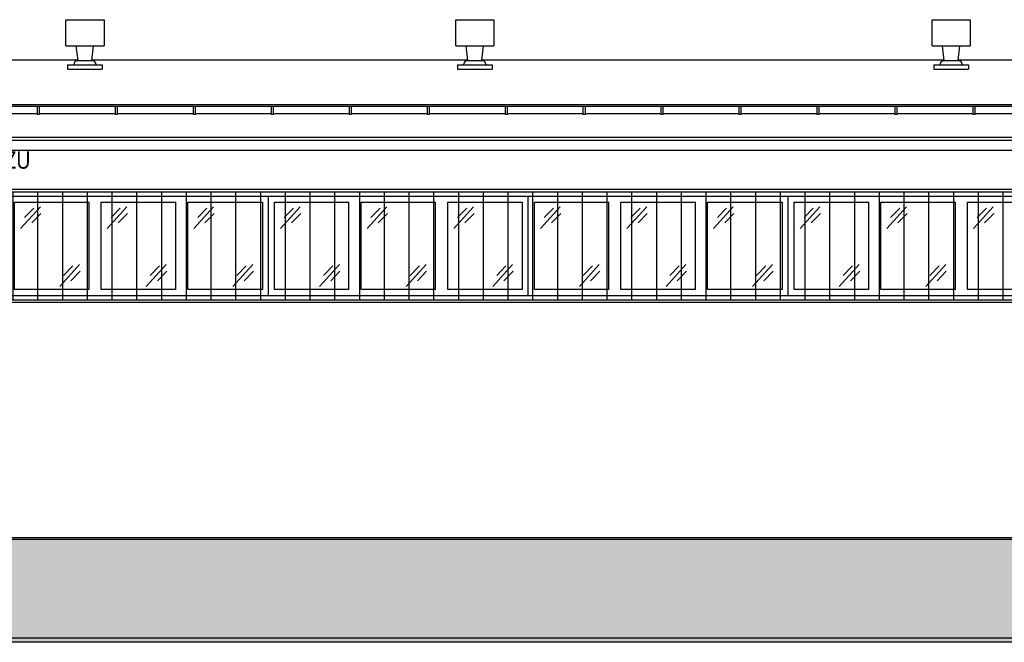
# Model space of a CAD drawing. Header units: millimetres. Extents: x 59331 to 112314, y -16110 to 34390.
# Tile 15 of 198: x 62652 to 63789, y -3573 to -2855. Entities that reach past the tile are written whole.
import ezdxf
from ezdxf import colors
from ezdxf.entities.mleader import LeaderData, LeaderLine
from ezdxf.math import Vec2, Vec3

# ---------------------------------------------------------------- set-up
doc = ezdxf.new("R2010")
doc.units = ezdxf.units.MM
doc.set_wipeout_variables(frame=1)
for name, color, linetype in [('_HSA_HATCH ELEWACJA', 8, 'Continuous'), ('_HSA_STOLARKA_ZEWNĘTRZNA', 132, 'Continuous'), ('_HSA_WIDOKOWE', 1, 'Continuous'), ('_HSA_WIDOKOWE_CIENKIE', 8, 'Continuous'), ('_HSA_ŚCIANY_CIENKIE', 2, 'Continuous'), ('_HSA_ŚCIANY_DZIAŁOWE', 6, 'Continuous'), ('_HSA_ŚCIANY_KONSTRUKCYJNE', 3, 'Continuous')]:
    doc.layers.add(name, color=color, linetype=linetype)
doc.layers.add('_HSA_POMOC', color=120, linetype='Continuous', plot=False)
doc.layers.add('_HSA_WYBURZENIA_01', color=7, linetype='Continuous', true_color=0xdd0303)
doc.styles.add('ARIAL_100', font='Arial.ttf', dxfattribs={"width": 0.8, "height": 20})

# ---------------------------------------------------------------- blocks, each defined once
blk = doc.blocks.new('A$C52f48a95')
blk.add_wipeout([(600, 115), (600, 0), (900, 0), (900, 115)])
for p, q in [((693, 7), (693, 108)), ((707, 7), (707, 108)), ((793, 7), (793, 108)), ((807, 7), (807, 108))]:
    blk.add_line(p, q)
at = {"ltscale": 10}
blk.add_lwpolyline([(600, 115), (900, 115), (900, 0), (600, 0)], close=True, dxfattribs=at)
for points in [[(693, 7), (607, 7), (607, 108), (693, 108)], [(707, 108), (793, 108)], [(807, 108), (893, 108), (893, 7), (807, 7)], [(793, 7), (707, 7)]]:
    blk.add_lwpolyline(points, dxfattribs=at)
at = {"layer": '_HSA_WIDOKOWE_CIENKIE', "color": 9}
for points in [[(613.9, 77.5), (636.7, 102.7)], [(713.9, 77.5), (736.7, 102.7)], [(813.9, 77.5), (836.7, 102.7)], [(618.3, 90.2), (629, 101.1)], [(626.7, 84), (637.4, 94.9)], [(718.3, 90.2), (729, 101.1)], [(726.7, 84), (737.4, 94.9)], [(818.3, 90.2), (829, 101.1)], [(826.7, 84), (837.4, 94.9)], [(659, 10.8), (681.9, 36)], [(663.5, 23.5), (674.2, 34.4)], [(759, 10.8), (781.9, 36)], [(763.5, 23.5), (774.2, 34.4)], [(859, 10.8), (881.9, 36)], [(863.5, 23.5), (874.2, 34.4)], [(671.9, 17.3), (682.6, 28.2)], [(771.9, 17.3), (782.6, 28.2)], [(871.9, 17.3), (882.6, 28.2)]]:
    blk.add_lwpolyline(points, dxfattribs=at)
blk.add_wipeout([(900, 115), (900, 0), (1200, 0), (1200, 115)])
for p, q in [((993, 7), (993, 108)), ((1007, 7), (1007, 108)), ((1093, 7), (1093, 108)), ((1107, 7), (1107, 108))]:
    blk.add_line(p, q)
at = {"ltscale": 10}
blk.add_lwpolyline([(900, 115), (1200, 115), (1200, 0), (900, 0)], close=True, dxfattribs=at)
for points in [[(993, 7), (907, 7), (907, 108), (993, 108)], [(1007, 108), (1093, 108)], [(1107, 108), (1193, 108), (1193, 7), (1107, 7)], [(1093, 7), (1007, 7)]]:
    blk.add_lwpolyline(points, dxfattribs=at)
at = {"layer": '_HSA_WIDOKOWE_CIENKIE', "color": 9}
for points in [[(913.9, 77.5), (936.7, 102.7)], [(1013.9, 77.5), (1036.7, 102.7)], [(1113.9, 77.5), (1136.7, 102.7)], [(918.3, 90.2), (929, 101.1)], [(926.7, 84), (937.4, 94.9)], [(1018.3, 90.2), (1029, 101.1)], [(1026.7, 84), (1037.4, 94.9)], [(1118.3, 90.2), (1129, 101.1)], [(1126.7, 84), (1137.4, 94.9)], [(959, 10.8), (981.9, 36)], [(963.5, 23.5), (974.2, 34.4)], [(1059, 10.8), (1081.9, 36)], [(1063.5, 23.5), (1074.2, 34.4)], [(1159, 10.8), (1181.9, 36)], [(1163.5, 23.5), (1174.2, 34.4)], [(971.9, 17.3), (982.6, 28.2)], [(1071.9, 17.3), (1082.6, 28.2)], [(1171.9, 17.3), (1182.6, 28.2)]]:
    blk.add_lwpolyline(points, dxfattribs=at)
blk.add_wipeout([(1200, 115), (1200, 0), (1500, 0), (1500, 115)])
for p, q in [((1293, 7), (1293, 108)), ((1307, 7), (1307, 108)), ((1393, 7), (1393, 108)), ((1407, 7), (1407, 108))]:
    blk.add_line(p, q)
at = {"ltscale": 10}
blk.add_lwpolyline([(1200, 115), (1500, 115), (1500, 0), (1200, 0)], close=True, dxfattribs=at)
for points in [[(1293, 7), (1207, 7), (1207, 108), (1293, 108)], [(1307, 108), (1393, 108)], [(1407, 108), (1493, 108), (1493, 7), (1407, 7)], [(1393, 7), (1307, 7)]]:
    blk.add_lwpolyline(points, dxfattribs=at)
at = {"layer": '_HSA_WIDOKOWE_CIENKIE', "color": 9}
for points in [[(1213.9, 77.5), (1236.7, 102.7)], [(1313.9, 77.5), (1336.7, 102.7)], [(1413.9, 77.5), (1436.7, 102.7)], [(1218.3, 90.2), (1229, 101.1)], [(1226.7, 84), (1237.4, 94.9)], [(1318.3, 90.2), (1329, 101.1)], [(1326.7, 84), (1337.4, 94.9)], [(1418.3, 90.2), (1429, 101.1)], [(1426.7, 84), (1437.4, 94.9)], [(1259, 10.8), (1281.9, 36)], [(1263.5, 23.5), (1274.2, 34.4)], [(1359, 10.8), (1381.9, 36)], [(1363.5, 23.5), (1374.2, 34.4)], [(1459, 10.8), (1481.9, 36)], [(1463.5, 23.5), (1474.2, 34.4)], [(1271.9, 17.3), (1282.6, 28.2)], [(1371.9, 17.3), (1382.6, 28.2)], [(1471.9, 17.3), (1482.6, 28.2)]]:
    blk.add_lwpolyline(points, dxfattribs=at)
blk.add_wipeout([(1500, 115), (1500, 0), (1800, 0), (1800, 115)])
for p, q in [((1593, 7), (1593, 108)), ((1607, 7), (1607, 108)), ((1693, 7), (1693, 108)), ((1707, 7), (1707, 108))]:
    blk.add_line(p, q)
at = {"ltscale": 10}
blk.add_lwpolyline([(1500, 115), (1800, 115), (1800, 0), (1500, 0)], close=True, dxfattribs=at)
for points in [[(1593, 7), (1507, 7), (1507, 108), (1593, 108)], [(1607, 108), (1693, 108)], [(1707, 108), (1793, 108), (1793, 7), (1707, 7)], [(1693, 7), (1607, 7)]]:
    blk.add_lwpolyline(points, dxfattribs=at)
at = {"layer": '_HSA_WIDOKOWE_CIENKIE', "color": 9}
for points in [[(1513.9, 77.5), (1536.7, 102.7)], [(1613.9, 77.5), (1636.7, 102.7)], [(1713.9, 77.5), (1736.7, 102.7)], [(1518.3, 90.2), (1529, 101.1)], [(1526.7, 84), (1537.4, 94.9)], [(1618.3, 90.2), (1629, 101.1)], [(1626.7, 84), (1637.4, 94.9)], [(1718.3, 90.2), (1729, 101.1)], [(1726.7, 84), (1737.4, 94.9)], [(1559, 10.8), (1581.9, 36)], [(1563.5, 23.5), (1574.2, 34.4)], [(1659, 10.8), (1681.9, 36)], [(1663.5, 23.5), (1674.2, 34.4)], [(1571.9, 17.3), (1582.6, 28.2)], [(1671.9, 17.3), (1682.6, 28.2)]]:
    blk.add_lwpolyline(points, dxfattribs=at)
blk = doc.blocks.new('*U61')
blk.add_wipeout([(0, 8.5), (0, 0), (10264, 0), (10264, 8.5)])
for p, q in [((10264, 8.5), (0, 8.5)), ((10264, 0), (0, 0))]:
    blk.add_line(p, q)
for points in [[(8559.5, -1), (8561.5, -1), (8561.5, 8.5), (8559.5, 8.5)], [(8649.5, -1), (8651.5, -1), (8651.5, 8.5), (8649.5, 8.5)], [(8739.5, -1), (8741.5, -1), (8741.5, 8.5), (8739.5, 8.5)], [(8829.5, -1), (8831.5, -1), (8831.5, 8.5), (8829.5, 8.5)], [(8919.5, -1), (8921.5, -1), (8921.5, 8.5), (8919.5, 8.5)], [(9009.5, -1), (9011.5, -1), (9011.5, 8.5), (9009.5, 8.5)], [(9099.5, -1), (9101.5, -1), (9101.5, 8.5), (9099.5, 8.5)], [(9189.5, -1), (9191.5, -1), (9191.5, 8.5), (9189.5, 8.5)], [(9279.5, -1), (9281.5, -1), (9281.5, 8.5), (9279.5, 8.5)], [(9369.5, -1), (9371.5, -1), (9371.5, 8.5), (9369.5, 8.5)], [(9459.5, -1), (9461.5, -1), (9461.5, 8.5), (9459.5, 8.5)], [(9549.5, -1), (9551.5, -1), (9551.5, 8.5), (9549.5, 8.5)], [(9639.5, -1), (9641.5, -1), (9641.5, 8.5), (9639.5, 8.5)]]:
    blk.add_wipeout(points)
for points in [[(8559.5, -1), (8561.5, -1), (8561.5, 8.5), (8559.5, 8.5)], [(8649.5, -1), (8651.5, -1), (8651.5, 8.5), (8649.5, 8.5)], [(8739.5, -1), (8741.5, -1), (8741.5, 8.5), (8739.5, 8.5)], [(8829.5, -1), (8831.5, -1), (8831.5, 8.5), (8829.5, 8.5)], [(8919.5, -1), (8921.5, -1), (8921.5, 8.5), (8919.5, 8.5)], [(9009.5, -1), (9011.5, -1), (9011.5, 8.5), (9009.5, 8.5)], [(9099.5, -1), (9101.5, -1), (9101.5, 8.5), (9099.5, 8.5)], [(9189.5, -1), (9191.5, -1), (9191.5, 8.5), (9189.5, 8.5)], [(9279.5, -1), (9281.5, -1), (9281.5, 8.5), (9279.5, 8.5)], [(9369.5, -1), (9371.5, -1), (9371.5, 8.5), (9369.5, 8.5)], [(9459.5, -1), (9461.5, -1), (9461.5, 8.5), (9459.5, 8.5)], [(9549.5, -1), (9551.5, -1), (9551.5, 8.5), (9549.5, 8.5)], [(9639.5, -1), (9641.5, -1), (9641.5, 8.5), (9639.5, 8.5)]]:
    blk.add_lwpolyline(points, close=True)
blk = doc.blocks.new('A$C312354d3')
at = {"transparency": 33554687}
h = blk.add_hatch(dxfattribs=at)
h.set_pattern_fill('ANSI31', color=256, scale=9, angle=45)
h.set_pattern_definition([(90, (5123, -131), (-28.575, 0), [])])
h.paths.add_polyline_path([(3, -3), (10273, -3), (10273, -128), (3, -128)])
for points in [[(0, 0), (10276, 0), (10276, -131), (0, -131)], [(3, -3), (10273, -3), (10273, -128), (3, -128)]]:
    blk.add_lwpolyline(points, close=True)
blk = doc.blocks.new('A$Ce0e96bf1')
blk.add_wipeout([(-40, 0), (0, 0), (0, 5), (-7, 5), (-7, 5.2), (-7, 5.6), (-7.1, 6), (-7.2, 6.3), (-7.3, 6.7), (-7.5, 7.3), (-7.7, 7.6), (-8, 8), (-8.2, 8.3), (-8.5, 8.5), (-8.7, 8.8), (-9, 9), (-9.3, 9.2), (-9.6, 9.4), (-9.9, 9.6), (-10.3, 9.7), (-10.7, 9.8), (-11.1, 9.9), (-11.3, 10), (-11.6, 10), (-12, 10), (-10, 27), (2, 27), (2, 57), (-42, 57), (-42, 27), (-30, 27), (-28, 10), (-28.2, 10), (-28.9, 9.9), (-29.1, 9.9), (-29.5, 9.8), (-29.8, 9.7), (-30.1, 9.5), (-30.4, 9.4), (-30.9, 9.1), (-31.1, 8.9), (-31.6, 8.4), (-31.8, 8.3), (-32, 8), (-32.2, 7.8), (-32.4, 7.5), (-32.5, 7.2), (-32.6, 7), (-32.7, 6.7), (-32.8, 6.4), (-32.9, 6), (-32.9, 5.8), (-33, 5.5), (-33, 5.3), (-33, 5), (-40, 5)])
for p, q in [((-42, 57), (2, 57)), ((-42, 27), (-42, 57)), ((2, 57), (2, 27)), ((-42, 27), (2, 27)), ((-28, 10), (-30, 27)), ((-12, 10), (-10, 27)), ((-40, 5), (0, 5)), ((-40, 5), (-40, 0)), ((-40, 0), (0, 0)), ((-31.5, 10), (-8.5, 10)), ((0, 5), (0, 0))]:
    blk.add_line(p, q)
for centre, start, end in [((-28, 5), 90, 180), ((-12, 5), 0, 90)]:
    blk.add_arc(centre, 5, start, end)
blk = doc.blocks.new('_DotSmall')
at = {"color": 0, "linetype": 'ByBlock', "const_width": 0.5}
blk.add_lwpolyline([(-0.0625, 0, 1), (0.0625, 0, 1)], format="xyb", close=True, dxfattribs=at)

msp = doc.modelspace()

# ---------------------------------------------------------------- hatches: boundary and pattern name
at = {"layer": '_HSA_HATCH ELEWACJA', "true_color": 0x946229}
h = msp.add_hatch(color=37, dxfattribs=at)
h.dxf.hatch_style = 1
h.paths.add_polyline_path([(72358.19, -3454.26), (60431.33, -3454.26), (60431.33, -3568.19), (72358.19, -3568.19)])
at = {"layer": '_HSA_WIDOKOWE', "ltscale": 10}
h = msp.add_hatch(color=256, dxfattribs=at)
h.dxf.hatch_style = 1
h.paths.add_polyline_path([(72608.19, -3568.26), (72608.19, -3573.26), (60181.33, -3573.26), (60181.33, -3568.26)])

# ---------------------------------------------------------------- linework, layer by layer
at = {"layer": '_HSA_POMOC'}
msp.add_line((60431.33, -3452.26), (72358.19, -3452.26), dxfattribs=at)
at = {"layer": '_HSA_WIDOKOWE', "ltscale": 10}
msp.add_lwpolyline([(72608.19, -3573.26), (60181.33, -3573.26), (60181.33, -3568.26), (72608.19, -3568.26)], close=True, dxfattribs=at)
at = {"layer": '_HSA_WIDOKOWE_CIENKIE', "ltscale": 10}
msp.add_line((62023.69, -2901.19), (72314.19, -2901.19), dxfattribs=at)
at = {"layer": '_HSA_WIDOKOWE_CIENKIE'}
msp.add_line((60431.33, -3454.26), (72358.19, -3454.26), dxfattribs=at)
at = {"layer": '_HSA_ŚCIANY_CIENKIE', "ltscale": 10}
msp.add_line((62050.19, -2952.39), (72314.19, -2952.39), dxfattribs=at)
at = {"layer": '_HSA_ŚCIANY_DZIAŁOWE', "ltscale": 10}
for p, q in [((62050.19, -2993.71), (72314.19, -2993.71)), ((62050.19, -3005.26), (72314.19, -3005.26))]:
    msp.add_line(p, q, dxfattribs=at)
at = {"layer": '_HSA_ŚCIANY_KONSTRUKCYJNE', "ltscale": 10}
msp.add_line((62050.19, -2990.26), (72314.19, -2990.26), dxfattribs=at)

# ---------------------------------------------------------------- block references
at = {"layer": '_HSA_STOLARKA_ZEWNĘTRZNA', "ltscale": 10}
msp.add_blockref('A$C52f48a95', (62039.19, -3173.26), dxfattribs=at)

# ---------------------------------------------------------------- leaders
at = {"layer": '_HSA_WYBURZENIA_01'}
ml = msp.add_multileader_mtext('Standard', dxfattribs=at)
ml.set_content('\\pxt5;OKNO Z 3 SEGMENTÓW DO DEMONTAŻU', color=256, style='ARIAL_100')
ml.set_leader_properties()
ml.set_arrow_properties(name='DOTSMALL')
ml.build(insert=Vec2(0, 0))
ml.multileader.update_dxf_attribs({"dogleg_length": 10, "arrow_head_size": 25})
ctx = ml.context
ctx.base_point, ctx.char_height, ctx.arrow_head_size, ctx.plane_origin = Vec3(62215.34, -3016.82), 20, 25, Vec3(62079, -3837.75)
notes = []
notes.append((ctx, [(1, (1, 1, 0), (62199.32, -3016.82), (1, 0), 16.03, [(2, [(62189.22, -3037.51)], 0, [])])]))
ctx.mtext.insert, ctx.mtext.rotation, ctx.mtext.width, ctx.mtext.defined_height, ctx.mtext.line_spacing_factor = Vec3(62217.34, -3006.65), -6.2831853, 531.3143, 47.86, 0.8
for ctx, leaders in notes:
    for number, flags, end, landing, length, lines in leaders:
        leader = LeaderData()
        leader.index, (leader.has_last_leader_line, leader.has_dogleg_vector, leader.attachment_direction) = number, flags
        leader.last_leader_point, leader.dogleg_vector, leader.dogleg_length = Vec3(end), Vec3(landing), length
        for number, points, colour, breaks in lines:
            line = LeaderLine()
            line.index, line.vertices, line.color, line.breaks = number, Vec3.list(points), colors.encode_raw_color(colour), breaks
            leader.lines.append(line)
        ctx.leaders.append(leader)

# ---------------------------------------------------------------- next in the draw order: block references
at = {"layer": '_HSA_WIDOKOWE', "xscale": -1}
msp.add_blockref('*U61', (72314.19, -2963.13), dxfattribs=at)
at = {"layer": '_HSA_WIDOKOWE_CIENKIE', "ltscale": 10}
for name, p in [('A$Ce0e96bf1', (62747.36, -2911.69)), ('A$Ce0e96bf1', (63197.36, -2911.69)), ('A$Ce0e96bf1', (63747.36, -2911.69)), ('A$C312354d3', (62031.19, -3050.26))]:
    msp.add_blockref(name, p, dxfattribs=at)

doc.saveas('drawing.dxf')
